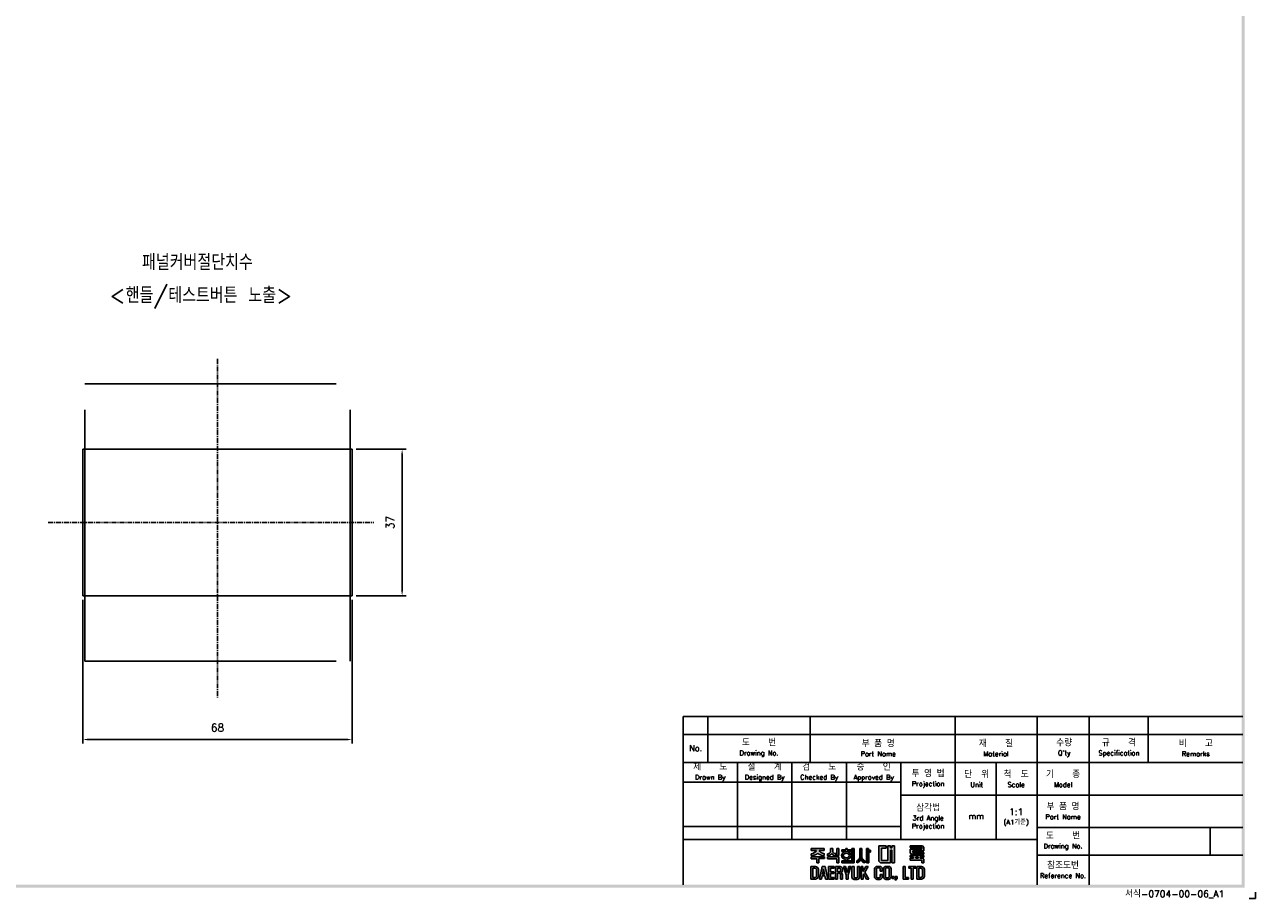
# Model space of a CAD drawing. Extents: x -417 to 828, y -1918 to 504.
# Tile 8 of 9: x 518 to 828, y 60 to 281. Entities that reach past the tile are written whole.
import ezdxf

# ---------------------------------------------------------------- set-up
doc = ezdxf.new("R2010")
doc.units = 0
doc.header["$MEASUREMENT"] = 0
doc.linetypes.add('CENTER', pattern=[2, 1.25, -0.25, 0.25, -0.25])
doc.linetypes.add('PHANTOMX2', pattern=[127, 63.5, -12.7, 12.7, -12.7, 12.7, -12.7])
doc.layers.get('0').update_dxf_attribs({"linetype": 'CONTINUOUS'})
for name, color, linetype in [('cen', 1, 'CENTER'), ('di', 3, 'CONTINUOUS'), ('DIM', 3, 'CONTINUOUS'), ('dimtaxt', 3, 'CONTINUOUS'), ('dwg', 7, 'CONTINUOUS'), ('ph', 6, 'PHANTOMX2')]:
    doc.layers.add(name, color=color, linetype=linetype)
doc.styles.add('KIM', font='ROMANS.shx', dxfattribs={"height": 5, "bigfont": 'GSG1.shx'})
doc.styles.get("Standard").update_dxf_attribs({"font": 'romans.shx', "height": 2, "bigfont": 'hgs.shx'})
doc.dimstyles.new('STANDARD$0', dxfattribs={"dimtxt": 5, "dimasz": 5, "dimexe": 1, "dimexo": 2, "dimgap": 2, "dimtad": 1, "dimdec": 4, "dimzin": 12, "dimdsep": 46, "dimtxsty": 'KIM', "dimcen": -1, "dimdle": 0.1, "dimadec": 0, "dimazin": 0, "dimtfac": 1, "dimtdec": 4, "dimtmove": 0, "dimatfit": 3, "dimfxl": 0, "dimtolj": 1, "dimtzin": 0, "dimarcsym": 0})

# ---------------------------------------------------------------- blocks, each defined once
blk = doc.blocks.new('도면서식 A1')
at = {"layer": 'di', "insert": (780.92, -2.61), "char_height": 2.2, "width": 38.8706, "attachment_point": 4}
blk.add_mtext('서식-0704-00-06_A1', dxfattribs=at)
blk = doc.blocks.new('대륙')
at = {"layer": 'dimtaxt'}
for points in [[(70.89, 12.38), (72.38, 12.38), (72.38, 13.12), (70.01, 13.12), (70.01, 8), (70.53, 7.49), (73.84, 7.49), (73.84, 11.66), (74.29, 11.66), (74.29, 7.49), (75.14, 7.49), (75.14, 13.12), (74.29, 13.12), (74.29, 12.42), (73.84, 12.42), (73.84, 13.12), (73.01, 13.12), (73.01, 8.23), (70.89, 8.23)], [(61.83, 12.19), (61.11, 12.19), (61.11, 8.2), (57.74, 8.2), (57.74, 7.47), (61.11, 7.47), (61.83, 7.47)]]:
    blk.add_hatch(color=256, dxfattribs=at).paths.add_polyline_path(points)
h = blk.add_hatch(color=256, dxfattribs=at)
h.paths.add_polyline_path([(84.17, 12.56), (84.17, 11.99), (80.38, 11.99), (80.38, 10.74), (80.81, 10.32), (84.92, 10.32), (84.92, 10.92), (81.19, 10.92), (81.19, 11.44), (84.92, 11.44), (84.92, 12.6), (84.39, 13.12), (80.36, 13.12), (80.36, 12.56)])
h.paths.add_polyline_path([(83.7, 9.41), (84.92, 9.41), (84.92, 9.97), (80.36, 9.97), (80.36, 9.41), (81.48, 9.41), (81.48, 9.04), (80.35, 9.04), (80.35, 8.42), (84.18, 8.42), (84.18, 7.49), (84.92, 7.49), (84.92, 8.64), (84.52, 9.04), (83.7, 9.04)])
h.paths.add_polyline_path([(83, 9.41), (82.23, 9.41), (82.23, 9.04), (83, 9.04)], flags=17)
h = blk.add_hatch(color=256, dxfattribs=at)
edge = h.paths.add_edge_path()
edge.add_line((51.99, 12.18), (47.65, 12.18))
edge.add_line((47.65, 12.18), (47.65, 11.59))
edge.add_line((47.65, 11.59), (49.36, 11.59))
edge.add_ellipse((47.48, 11.55), major_axis=(1.89, 0.39), ratio=0.576936, start_angle=268.0794, end_angle=342.4305, ccw=False)
edge.add_line((47.64, 10.44), (47.64, 9.87))
edge.add_ellipse((47.59, 11.36), major_axis=(2.46, 0), ratio=0.608939, start_angle=-88.7913, end_angle=-24.3158)
edge.add_ellipse((52.06, 11.36), major_axis=(-2.46, 0), ratio=0.608939, start_angle=384.3158, end_angle=448.3061)
edge.add_line((51.99, 9.87), (51.99, 10.51))
edge.add_ellipse((52.11, 11.62), major_axis=(-1.91, 0.31), ratio=0.577613, start_angle=17.5125, end_angle=91.8636, ccw=False)
edge.add_line((50.24, 11.59), (51.99, 11.59))
edge.add_line((51.99, 11.59), (51.99, 12.18))
h.paths.add_polyline_path([(52, 9.48), (47.64, 9.48), (47.64, 8.87), (49.46, 8.87), (49.46, 7.49), (50.19, 7.49), (50.19, 8.88), (52, 8.88)])
edge = h.paths.add_edge_path()
edge.add_arc((55.25, 11.18), 0.45, 180, 220.7047, ccw=False)
edge.add_line((54.8, 11.18), (54.8, 12.18))
edge.add_line((54.8, 12.18), (54.06, 12.18))
edge.add_line((54.06, 12.18), (54.06, 11.18))
edge.add_arc((53.61, 11.18), 0.45, 319.2953, 360, ccw=False)
edge.add_spline(control_points=[(53.95, 10.89), (53.94, 10.88), (53.93, 10.87), (53.83, 10.76), (53.7, 10.68), (53.03, 10.51)], knot_values=[3.761053, 3.761053, 3.761053, 3.761053, 3.807132, 3.807132, 4.298097, 4.298097, 4.298097, 4.298097], degree=3, periodic=0)
edge.add_line((53.03, 10.51), (53.03, 9.85))
edge.add_spline(control_points=[(53.03, 9.85), (53.05, 9.85), (53.06, 9.85), (53.74, 9.96), (53.94, 10.08), (54.15, 10.22), (54.2, 10.3), (54.43, 10.6)], knot_values=[3.495949, 3.495949, 3.495949, 3.495949, 3.524444, 3.524444, 4.06832, 4.06832, 4.379503, 4.379503, 4.379503, 4.379503], degree=3, periodic=0)
edge.add_spline(control_points=[(54.43, 10.6), (54.65, 10.3), (54.71, 10.22), (54.92, 10.08), (55.12, 9.96), (55.75, 9.88), (55.78, 9.87), (55.8, 9.86)], knot_values=[3.495949, 3.495949, 3.495949, 3.495949, 3.807132, 3.807132, 4.351008, 4.351008, 4.402945, 4.402945, 4.402945, 4.402945], degree=3, periodic=0)
edge.add_line((55.8, 9.86), (55.8, 10.59))
edge.add_spline(control_points=[(55.8, 10.59), (55.78, 10.59), (55.76, 10.6), (55.19, 10.66), (55.03, 10.75), (54.92, 10.87), (54.91, 10.88), (54.91, 10.89)], knot_values=[3.761053, 3.761053, 3.761053, 3.761053, 3.81299, 3.81299, 4.356866, 4.356866, 4.402945, 4.402945, 4.402945, 4.402945], degree=3, periodic=0)
h.paths.add_polyline_path([(56.82, 9.48), (53.03, 9.48), (53.03, 8.87), (56.1, 8.87), (56.1, 7.49), (56.82, 7.49)])
h.paths.add_polyline_path([(56.82, 12.19), (56.1, 12.19), (56.1, 9.87), (56.82, 9.87)])
h.paths.add_polyline_path([(60.76, 11.76), (59.58, 11.76), (59.58, 12.19), (59.05, 12.19), (59.05, 11.76), (57.74, 11.76), (57.74, 11.21), (60.76, 11.21)])
edge = h.paths.add_edge_path()
edge.add_ellipse((59.26, 9.92), major_axis=(-1.56, 0), ratio=0.830145, start_angle=101.7462, end_angle=265.4383)
edge.add_line((59.38, 11.21), (59.13, 11.21))
edge.add_ellipse((59.26, 9.92), major_axis=(1.56, 0), ratio=0.830145, start_angle=94.5617, end_angle=259.6787)
edge.add_line((58.98, 8.65), (58.98, 8.2))
edge.add_line((58.98, 8.2), (59.58, 8.2))
edge.add_line((59.58, 8.2), (59.58, 8.65))
edge = h.paths.add_edge_path(flags=16)
edge.add_spline(control_points=[(60.26, 9.92), (60.26, 10.03), (60.22, 10.15), (60.06, 10.37), (59.93, 10.48), (59.59, 10.63), (59.39, 10.66), (58.99, 10.64), (58.8, 10.59), (58.5, 10.41), (58.39, 10.3), (58.27, 10.07), (58.25, 9.96), (58.28, 9.73), (58.34, 9.62), (58.54, 9.4), (58.69, 9.3), (59.06, 9.19), (59.26, 9.17), (59.65, 9.23), (59.83, 9.31), (60.09, 9.5), (60.18, 9.62), (60.25, 9.8), (60.26, 9.86), (60.26, 9.92)], knot_values=[0, 0, 0, 0, 0.543876, 0.543876, 1.087752, 1.087752, 1.631628, 1.631628, 2.175504, 2.175504, 2.71938, 2.71938, 3.263256, 3.263256, 3.807132, 3.807132, 4.351008, 4.351008, 4.894884, 4.894884, 5.43876, 5.43876, 5.982636, 5.982636, 6.283185, 6.283185, 6.283185, 6.283185], degree=3, periodic=0)
h = blk.add_hatch(color=256, dxfattribs=at)
edge = h.paths.add_edge_path()
edge.add_line((64.41, 12.18), (63.7, 12.18))
edge.add_line((63.7, 12.18), (63.7, 9.23))
edge.add_ellipse((62.86, 9.12), major_axis=(0.66, 0.841), ratio=0.672815, start_angle=218.7862, end_angle=304.0863, ccw=False)
edge.add_line((62.7, 8.19), (62.7, 7.51))
edge.add_ellipse((63.11, 8.54), major_axis=(0.964, 0.919), ratio=0.540942, start_angle=220.7961, end_angle=301.7505)
edge.add_ellipse((64.93, 8.53), major_axis=(-0.866, 0.919), ratio=0.569913, start_angle=58.7442, end_angle=145.288)
edge.add_line((65.35, 7.49), (65.35, 8.17))
edge.add_ellipse((65.18, 9.26), major_axis=(-0.67, 1.07), ratio=0.576723, start_angle=74.3826, end_angle=142.9847, ccw=False)
edge.add_line((64.41, 9.18), (64.41, 12.18))
h.paths.add_polyline_path([(66.65, 10.99), (67.26, 10.99), (67.26, 11.63), (66.64, 11.63), (66.64, 12.18), (65.92, 12.18), (65.92, 7.49), (66.65, 7.49)])
h = blk.add_hatch(color=256, dxfattribs=at)
h.paths.add_polyline_path([(47.58, 6.25), (47.58, 2.12), (49.06, 2.12, 0.414214), (50.06, 3.12), (50.06, 5.25, 0.414214), (49.06, 6.25)])
h.paths.add_polyline_path([(48.9, 5.73, -0.414214), (49.4, 5.23), (49.4, 3.16, -0.414214), (48.9, 2.66), (48.23, 2.66), (48.23, 5.73)], flags=16)
h.paths.add_polyline_path([(50.42, 2.11), (51.1, 2.11), (51.31, 3.17), (52.21, 3.17), (52.42, 2.11), (53.1, 2.11), (52.25, 6.23), (51.27, 6.23)])
h.paths.add_polyline_path([(51.77, 5.49), (52.09, 3.74), (51.43, 3.74)], flags=16)
h.paths.add_polyline_path([(53.4, 2.11), (55.25, 2.11), (55.25, 2.66), (54.07, 2.66), (54.07, 3.99), (55.15, 3.99), (55.15, 4.52), (54.06, 4.52), (54.06, 5.7), (55.21, 5.7), (55.21, 6.25), (53.4, 6.25)])
h.paths.add_polyline_path([(55.67, 2.12), (56.33, 2.12), (56.33, 4.05), (56.93, 4.05, -0.414214), (57.33, 3.65), (57.33, 2.12), (58.02, 2.12), (58.02, 3.65, 0.276846), (57.45, 4.24, 0.25864), (58.02, 4.77), (58.02, 5.43, 0.414214), (57.22, 6.23), (55.67, 6.23)])
h.paths.add_polyline_path([(56.33, 5.71), (57.04, 5.71, -0.414214), (57.34, 5.41), (57.34, 4.86, -0.414214), (57.04, 4.56), (56.33, 4.56)], flags=16)
h.paths.add_polyline_path([(59.2, 3.57), (59.2, 2.11), (59.85, 2.11), (59.85, 3.58), (60.8, 6.24), (60.13, 6.24), (59.53, 4.27), (58.97, 6.24), (58.28, 6.24)])
h.paths.add_polyline_path([(61.13, 2.78, 0.414214), (61.88, 2.03), (62.85, 2.03, 0.414214), (63.6, 2.78), (63.6, 6.24), (62.93, 6.24), (62.93, 2.84, -0.414214), (62.68, 2.59), (62.07, 2.59, -0.414214), (61.82, 2.84), (61.82, 6.24), (61.13, 6.24)])
h.paths.add_polyline_path([(64.11, 2.12), (64.77, 2.12), (64.77, 3.42), (64.98, 3.87), (65.9, 2.12), (66.68, 2.12), (65.38, 4.46), (66.48, 6.23), (65.69, 6.23), (64.76, 4.66), (64.76, 6.23), (64.11, 6.23)])
h.paths.add_polyline_path([(68.62, 2.84, 0.414214), (69.42, 2.04), (70.32, 2.04, 0.414214), (71.12, 2.84), (71.12, 3.62), (70.47, 3.62), (70.47, 2.85, -0.414214), (70.17, 2.55), (69.58, 2.55, -0.414214), (69.28, 2.85), (69.28, 5.49, -0.414214), (69.58, 5.79), (70.16, 5.79, -0.414214), (70.46, 5.49), (70.46, 4.76), (71.12, 4.76), (71.12, 5.52, 0.414214), (70.32, 6.32), (69.42, 6.32, 0.414214), (68.62, 5.52)])
h.paths.add_polyline_path([(71.57, 2.84, 0.414214), (72.37, 2.04), (73.25, 2.04, 0.414214), (74.05, 2.84), (74.05, 5.52, 0.414214), (73.25, 6.32), (72.37, 6.32, 0.414214), (71.57, 5.52)])
h.paths.add_polyline_path([(72.23, 5.5, -0.414214), (72.53, 5.8), (73.09, 5.8, -0.414214), (73.39, 5.5), (73.39, 2.85, -0.414214), (73.09, 2.55), (72.53, 2.55, -0.414214), (72.23, 2.85)], flags=16)
h.paths.add_polyline_path([(74.42, 2.34), (75.05, 2.34), (75.05, 2.98), (74.42, 2.98)])
h.paths.add_polyline_path([(75.76, 2.34, -0.316213), (75.39, 2.07), (75.39, 1.77, 0.409412), (76.08, 2.47), (76.08, 2.98), (75.39, 2.98), (75.39, 2.34)])
h.paths.add_polyline_path([(78.08, 2.12), (79.79, 2.12), (79.79, 2.67), (78.75, 2.67), (78.75, 6.24), (78.08, 6.24)])
h.paths.add_polyline_path([(80.68, 2.12), (81.35, 2.12), (81.35, 5.7), (82.27, 5.7), (82.27, 6.24), (79.92, 6.24), (79.92, 5.7), (80.68, 5.7)])
h.paths.add_polyline_path([(82.59, 2.13), (84.07, 2.13, 0.414214), (85.07, 3.13), (85.07, 5.24, 0.414214), (84.07, 6.24), (82.59, 6.24)])
h.paths.add_polyline_path([(83.24, 5.73), (83.9, 5.73, -0.414214), (84.4, 5.23), (84.4, 3.15, -0.414214), (83.9, 2.65), (83.24, 2.65)], flags=16)
for p, q in [((70.01, 13.12), (70.01, 8)), ((70.01, 13.12), (72.38, 13.12)), ((70.89, 12.38), (70.89, 8.23)), ((70.89, 12.38), (72.38, 12.38)), ((72.38, 13.12), (72.38, 12.38)), ((73.01, 13.12), (73.01, 8.23)), ((73.01, 13.12), (73.84, 13.12)), ((73.84, 13.12), (73.84, 12.42)), ((73.84, 12.42), (74.29, 12.42)), ((74.29, 13.12), (75.14, 13.12)), ((74.29, 13.12), (74.29, 12.42)), ((75.14, 13.12), (75.14, 7.49)), ((80.36, 13.12), (84.39, 13.12)), ((80.36, 12.56), (80.36, 13.12)), ((80.36, 12.56), (84.17, 12.56)), ((84.17, 12.56), (84.17, 11.99)), ((84.92, 12.6), (84.39, 13.12)), ((84.92, 12.6), (84.92, 11.44)), ((47.64, 10.44), (47.64, 9.87)), ((47.64, 9.48), (52, 9.48)), ((47.64, 8.87), (47.64, 9.48)), ((49.46, 8.87), (47.64, 8.87)), ((47.65, 12.18), (51.99, 12.18)), ((47.65, 12.18), (47.65, 11.59)), ((47.65, 11.59), (49.36, 11.59)), ((49.46, 7.49), (49.46, 8.87)), ((50.19, 8.88), (50.19, 7.49)), ((52, 8.88), (50.19, 8.88)), ((51.99, 11.59), (50.24, 11.59)), ((51.99, 12.18), (51.99, 11.59)), ((51.99, 10.51), (51.99, 9.87)), ((52, 9.48), (52, 8.88)), ((53.03, 9.85), (53.03, 10.51)), ((53.03, 9.48), (56.82, 9.48)), ((53.03, 8.87), (53.03, 9.48)), ((56.1, 8.87), (53.03, 8.87)), ((54.06, 12.18), (54.8, 12.18)), ((54.06, 12.18), (54.06, 11.18)), ((54.8, 12.18), (54.8, 11.18)), ((55.8, 9.86), (55.8, 10.59)), ((56.82, 12.19), (56.1, 12.19)), ((56.1, 12.19), (56.1, 9.87)), ((56.82, 9.87), (56.1, 9.87)), ((56.1, 7.49), (56.1, 8.87)), ((56.82, 12.19), (56.82, 9.87)), ((56.82, 9.48), (56.82, 7.49)), ((57.74, 11.76), (59.05, 11.76)), ((57.74, 11.21), (57.74, 11.76)), ((60.76, 11.21), (57.74, 11.21)), ((57.74, 8.2), (61.11, 8.2)), ((57.74, 7.47), (57.74, 8.2)), ((58.98, 8.2), (58.98, 8.65)), ((59.05, 11.76), (59.05, 12.19)), ((59.05, 12.19), (59.58, 12.19)), ((59.58, 12.19), (59.58, 11.76)), ((59.58, 11.76), (60.76, 11.76)), ((59.58, 8.65), (59.58, 8.2)), ((60.76, 11.76), (60.76, 11.21)), ((61.11, 12.19), (61.11, 8.2)), ((61.83, 12.19), (61.11, 12.19)), ((61.83, 7.47), (61.83, 12.19)), ((62.7, 7.51), (62.7, 8.19)), ((63.7, 12.18), (64.41, 12.18)), ((63.7, 12.18), (63.7, 9.23)), ((64.41, 12.18), (64.41, 9.18)), ((65.35, 7.49), (65.35, 8.17)), ((65.92, 7.49), (65.92, 12.18)), ((65.92, 12.18), (66.64, 12.18)), ((66.64, 12.18), (66.64, 11.63)), ((66.64, 11.63), (67.26, 11.63)), ((66.65, 10.99), (66.65, 7.49)), ((67.26, 10.99), (66.65, 10.99)), ((67.26, 11.63), (67.26, 10.99)), ((73.01, 8.23), (70.89, 8.23)), ((73.84, 11.66), (73.84, 7.49)), ((73.84, 11.66), (74.29, 11.66)), ((74.29, 11.66), (74.29, 7.49)), ((80.35, 9.04), (81.48, 9.04)), ((80.35, 9.04), (80.35, 8.42)), ((80.35, 8.42), (84.18, 8.42)), ((80.36, 9.97), (84.92, 9.97)), ((80.36, 9.97), (80.36, 9.41)), ((80.36, 9.41), (81.48, 9.41)), ((80.38, 11.99), (84.17, 11.99)), ((80.38, 11.99), (80.38, 10.74)), ((80.81, 10.32), (80.38, 10.74)), ((80.81, 10.32), (84.92, 10.32)), ((81.19, 11.44), (84.92, 11.44)), ((81.19, 11.44), (81.19, 10.92)), ((81.19, 10.92), (84.92, 10.92)), ((81.48, 9.41), (81.48, 9.04)), ((82.23, 9.41), (83, 9.41)), ((82.23, 9.41), (82.23, 9.04)), ((82.23, 9.04), (83, 9.04)), ((83, 9.41), (83, 9.04)), ((83.7, 9.41), (84.92, 9.41)), ((83.7, 9.41), (83.7, 9.04)), ((83.7, 9.04), (84.52, 9.04)), ((84.18, 8.42), (84.18, 7.49)), ((84.92, 8.64), (84.52, 9.04)), ((84.92, 10.92), (84.92, 10.32)), ((84.92, 9.97), (84.92, 9.41)), ((84.92, 8.64), (84.92, 7.49)), ((47.58, 6.25), (47.58, 2.12)), ((47.58, 6.25), (49.06, 6.25)), ((48.23, 5.73), (48.23, 2.66)), ((48.9, 5.73), (48.23, 5.73)), ((49.4, 3.16), (49.4, 5.23)), ((50.19, 7.49), (49.46, 7.49)), ((50.06, 5.25), (50.06, 3.12)), ((51.27, 6.23), (50.42, 2.11)), ((52.25, 6.23), (51.27, 6.23)), ((51.77, 5.49), (51.43, 3.74)), ((52.09, 3.74), (51.77, 5.49)), ((53.1, 2.11), (52.25, 6.23)), ((55.21, 6.25), (53.4, 6.25)), ((53.4, 6.25), (53.4, 2.11)), ((54.06, 5.7), (55.21, 5.7)), ((54.06, 4.52), (54.06, 5.7)), ((55.15, 4.52), (54.06, 4.52)), ((55.15, 3.99), (55.15, 4.52)), ((55.21, 5.7), (55.21, 6.25)), ((55.67, 6.23), (55.67, 2.12)), ((57.22, 6.23), (55.67, 6.23)), ((56.82, 7.49), (56.1, 7.49)), ((56.33, 5.71), (56.33, 4.56)), ((57.04, 5.71), (56.33, 5.71)), ((56.33, 4.56), (57.04, 4.56)), ((57.34, 4.86), (57.34, 5.41)), ((61.11, 7.47), (57.74, 7.47)), ((58.02, 4.77), (58.02, 5.43)), ((58.97, 6.24), (58.28, 6.24)), ((58.28, 6.24), (59.2, 3.57)), ((59.53, 4.27), (58.97, 6.24)), ((60.13, 6.24), (59.53, 4.27)), ((59.85, 3.58), (60.8, 6.24)), ((60.8, 6.24), (60.13, 6.24)), ((61.11, 7.47), (61.83, 7.47)), ((61.13, 6.24), (61.13, 2.78)), ((61.82, 6.24), (61.13, 6.24)), ((61.82, 2.84), (61.82, 6.24)), ((62.93, 2.84), (62.93, 6.24)), ((62.93, 6.24), (63.6, 6.24)), ((63.6, 6.24), (63.6, 2.78)), ((64.11, 2.12), (64.11, 6.23)), ((64.11, 6.23), (64.76, 6.23)), ((64.76, 4.66), (65.69, 6.23)), ((64.76, 6.23), (64.76, 4.66)), ((66.48, 6.23), (65.38, 4.46)), ((65.38, 4.46), (66.68, 2.12)), ((65.69, 6.23), (66.48, 6.23)), ((66.65, 7.49), (65.92, 7.49)), ((68.62, 2.84), (68.62, 5.52)), ((69.28, 5.49), (69.28, 2.85)), ((70.32, 6.32), (69.42, 6.32)), ((70.16, 5.79), (69.58, 5.79)), ((70.53, 7.49), (70.01, 8)), ((70.46, 4.76), (70.46, 5.49)), ((71.12, 4.76), (70.46, 4.76)), ((73.84, 7.49), (70.53, 7.49)), ((71.12, 5.52), (71.12, 4.76)), ((71.57, 2.84), (71.57, 5.52)), ((72.23, 5.5), (72.23, 2.85)), ((73.25, 6.32), (72.37, 6.32)), ((73.09, 5.8), (72.53, 5.8)), ((73.39, 2.85), (73.39, 5.5)), ((74.05, 5.52), (74.05, 2.84)), ((75.14, 7.49), (74.29, 7.49)), ((78.08, 6.24), (78.08, 2.12)), ((78.75, 6.24), (78.08, 6.24)), ((78.75, 2.67), (78.75, 6.24)), ((82.27, 6.24), (79.92, 6.24)), ((79.92, 6.24), (79.92, 5.7)), ((79.92, 5.7), (80.68, 5.7)), ((80.68, 5.7), (80.68, 2.12)), ((81.35, 2.12), (81.35, 5.7)), ((81.35, 5.7), (82.27, 5.7)), ((82.27, 5.7), (82.27, 6.24)), ((82.59, 6.24), (82.59, 2.13)), ((84.07, 6.24), (82.59, 6.24)), ((83.24, 2.65), (83.24, 5.73)), ((83.24, 5.73), (83.9, 5.73)), ((84.92, 7.49), (84.18, 7.49)), ((84.4, 3.15), (84.4, 5.23)), ((85.07, 3.13), (85.07, 5.24)), ((47.58, 2.12), (49.06, 2.12)), ((48.23, 2.66), (48.9, 2.66)), ((50.42, 2.11), (51.1, 2.11)), ((51.1, 2.11), (51.31, 3.17)), ((51.31, 3.17), (52.21, 3.17)), ((51.43, 3.74), (52.09, 3.74)), ((52.21, 3.17), (52.42, 2.11)), ((52.42, 2.11), (53.1, 2.11)), ((53.4, 2.11), (55.25, 2.11)), ((54.07, 3.99), (55.15, 3.99)), ((54.07, 2.66), (54.07, 3.99)), ((55.25, 2.66), (54.07, 2.66)), ((55.25, 2.11), (55.25, 2.66)), ((55.67, 2.12), (56.33, 2.12)), ((56.33, 2.12), (56.33, 4.05)), ((56.33, 4.05), (56.93, 4.05)), ((57.33, 3.65), (57.33, 2.12)), ((57.33, 2.12), (58.02, 2.12)), ((58.02, 2.12), (58.02, 3.65)), ((59.2, 3.57), (59.2, 2.11)), ((59.2, 2.11), (59.85, 2.11)), ((59.85, 2.11), (59.85, 3.58)), ((62.85, 2.03), (61.88, 2.03)), ((62.68, 2.59), (62.07, 2.59)), ((64.77, 2.12), (64.11, 2.12)), ((64.98, 3.87), (64.77, 3.42)), ((64.77, 3.42), (64.77, 2.12)), ((65.9, 2.12), (64.98, 3.87)), ((66.68, 2.12), (65.9, 2.12)), ((70.32, 2.04), (69.42, 2.04)), ((70.17, 2.55), (69.58, 2.55)), ((70.47, 3.62), (70.47, 2.85)), ((71.12, 3.62), (70.47, 3.62)), ((71.12, 2.84), (71.12, 3.62)), ((73.25, 2.04), (72.37, 2.04)), ((73.09, 2.55), (72.53, 2.55)), ((74.42, 2.98), (74.42, 2.34)), ((75.05, 2.98), (74.42, 2.98)), ((75.05, 2.34), (74.42, 2.34)), ((75.05, 2.98), (75.05, 2.34)), ((75.39, 2.98), (75.39, 2.34)), ((76.08, 2.98), (75.39, 2.98)), ((75.76, 2.34), (75.39, 2.34)), ((75.39, 2.07), (75.39, 1.77)), ((76.08, 2.98), (76.08, 2.47)), ((78.08, 2.12), (79.79, 2.12)), ((79.79, 2.67), (78.75, 2.67)), ((79.79, 2.12), (79.79, 2.67)), ((80.68, 2.12), (81.35, 2.12)), ((82.59, 2.13), (84.07, 2.13)), ((83.9, 2.65), (83.24, 2.65))]:
    blk.add_line(p, q, dxfattribs=at)
for centre, radius, start, end in [((53.61, 11.18), 0.45, 319.2953, 360), ((55.25, 11.18), 0.45, 180, 220.7047), ((48.9, 5.23), 0.5, 0, 90), ((49.06, 5.25), 1, 0, 90), ((57.22, 4.85), 0.8, 270, 270), ((57.04, 5.41), 0.3, 0, 90), ((57.04, 4.86), 0.3, 270, 0), ((57.22, 5.43), 0.8, 0, 90), ((57.26, 5.02), 0.8, 283.6828, 341.6876), ((57.24, 3.47), 0.8, 12.921, 74.819), ((69.42, 5.52), 0.8, 90, 180), ((69.58, 5.49), 0.3, 90, 180), ((70.16, 5.49), 0.3, 0, 90), ((70.32, 5.52), 0.8, 0, 90), ((72.37, 5.52), 0.8, 90, 180), ((72.53, 5.5), 0.3, 90, 180), ((73.09, 5.5), 0.3, 0, 90), ((73.25, 5.52), 0.8, 0, 90), ((83.9, 5.23), 0.5, 0, 90), ((84.07, 5.24), 1, 0, 90), ((48.9, 3.16), 0.5, 270, 0), ((49.06, 3.12), 1, 270, 0), ((56.93, 3.65), 0.4, 0, 90), ((61.88, 2.78), 0.75, 180, 270), ((62.07, 2.84), 0.25, 180, 270), ((62.68, 2.84), 0.25, 270, 0), ((62.85, 2.78), 0.75, 270, 0), ((69.42, 2.84), 0.8, 180, 270), ((69.58, 2.85), 0.3, 180, 270), ((70.17, 2.85), 0.3, 270, 0), ((70.32, 2.84), 0.8, 270, 0), ((72.37, 2.84), 0.8, 180, 270), ((72.53, 2.85), 0.3, 180, 270), ((73.09, 2.85), 0.3, 270, 0), ((73.25, 2.84), 0.8, 270, 0), ((75.38, 2.47), 0.7, 270.9408, 0), ((75.38, 2.47), 0.4, 271.6466, 341.8371), ((83.9, 3.15), 0.5, 270, 0), ((84.07, 3.13), 1, 270, 0)]:
    blk.add_arc(centre, radius, start, end, dxfattribs=at)
for centre, major_axis, ratio, start_param, end_param in [((47.48, 11.55), (1.89, 0.39), 0.576936, 4.678869, 5.97654), ((47.59, 11.36), (-2.46, 0), 0.608939, 1.591893, 2.717202), ((59.26, 9.92), (1.56, 0), 0.830145, 1.650413, 4.532248), ((59.26, 9.92), (-1.56, 0), 0.830145, 1.775806, 4.632772), ((62.86, 9.12), (0.66, 0.841), 0.672815, 3.81854, 5.307307), ((63.11, 8.54), (0.964, 0.919), 0.540942, 3.853619, 5.26654)]:
    blk.add_ellipse(centre, major_axis=major_axis, ratio=ratio, start_param=start_param, end_param=end_param, dxfattribs=at)
at = {"layer": 'dimtaxt', "extrusion": (0, 0, -1)}
for centre, major_axis, ratio, start_param, end_param in [((52.06, 11.36), (-2.46, 0), 0.608939, -1.541231, -0.42439), ((52.11, 11.62), (-1.91, 0.31), 0.577613, 4.679864, 5.977535), ((64.93, 8.53), (-0.866, 0.919), 0.569913, 3.747431, 5.257905), ((65.18, 9.26), (-0.67, 1.07), 0.576723, 3.787632, 4.984965)]:
    blk.add_ellipse(centre, major_axis=major_axis, ratio=ratio, start_param=start_param, end_param=end_param, dxfattribs=at)
at = {"layer": 'dimtaxt'}
for points, knots in [([(53.95, 10.89), (53.94, 10.88), (53.93, 10.87), (53.83, 10.76), (53.7, 10.68), (53.03, 10.51)], [3.7610527, 3.7610527, 3.7610527, 3.7610527, 3.8071317, 3.8071317, 4.2980967, 4.2980967, 4.2980967, 4.2980967]), ([(54.43, 10.6), (54.2, 10.3), (54.15, 10.22), (53.94, 10.08), (53.74, 9.96), (53.06, 9.85), (53.05, 9.85), (53.03, 9.85)], [3.4959493, 3.4959493, 3.4959493, 3.4959493, 3.8071317, 3.8071317, 4.3510077, 4.3510077, 4.3795026, 4.3795026, 4.3795026, 4.3795026]), ([(54.43, 10.6), (54.65, 10.3), (54.71, 10.22), (54.92, 10.08), (55.12, 9.96), (55.75, 9.88), (55.78, 9.87), (55.8, 9.86)], [3.4959493, 3.4959493, 3.4959493, 3.4959493, 3.8071317, 3.8071317, 4.3510077, 4.3510077, 4.4029453, 4.4029453, 4.4029453, 4.4029453]), ([(54.91, 10.89), (54.91, 10.88), (54.92, 10.87), (55.03, 10.75), (55.19, 10.66), (55.76, 10.6), (55.78, 10.59), (55.8, 10.59)], [3.7610527, 3.7610527, 3.7610527, 3.7610527, 3.8071317, 3.8071317, 4.3510077, 4.3510077, 4.4029453, 4.4029453, 4.4029453, 4.4029453]), ([(60.26, 9.92), (60.26, 10.03), (60.22, 10.15), (60.06, 10.37), (59.93, 10.48), (59.59, 10.63), (59.39, 10.66), (58.99, 10.64), (58.8, 10.59), (58.5, 10.41), (58.39, 10.3), (58.27, 10.07), (58.25, 9.96), (58.28, 9.73), (58.34, 9.62), (58.54, 9.4), (58.69, 9.3), (59.06, 9.19), (59.26, 9.17), (59.65, 9.23), (59.83, 9.31), (60.09, 9.5), (60.18, 9.62), (60.25, 9.8), (60.26, 9.86), (60.26, 9.92)], [0, 0, 0, 0, 0.543876, 0.543876, 1.087752, 1.087752, 1.631628, 1.631628, 2.175504, 2.175504, 2.71938, 2.71938, 3.263256, 3.263256, 3.807132, 3.807132, 4.351008, 4.351008, 4.894884, 4.894884, 5.43876, 5.43876, 5.982636, 5.982636, 6.283185, 6.283185, 6.283185, 6.283185])]:
    blk.add_open_spline(points, degree=3, knots=knots, dxfattribs=at)
blk = doc.blocks.new('*D1267')
at = {"layer": 'DIM'}
for p, q in [((601.27, 173.82), (613.92, 173.82)), ((612.92, 172.42), (612.92, 138.22)), ((601.27, 136.82), (613.92, 136.82))]:
    blk.add_line(p, q, dxfattribs=at)
for points in [[(612.69, 172.42), (613.15, 172.42), (612.92, 173.82)], [(612.69, 138.22), (613.15, 138.22), (612.92, 136.82)]]:
    blk.add_solid(points, dxfattribs=at)
at = {"layer": 'DIM', "insert": (609.92, 155.32), "char_height": 2, "attachment_point": 5, "rotation": 90}
blk.add_mtext('\\A1;37', dxfattribs=at)
blk = doc.blocks.new('*D1268')
at = {"layer": 'DIM'}
for p, q in [((532.27, 135.82), (532.27, 99.5)), ((600.27, 135.82), (600.27, 99.5)), ((533.67, 100.5), (598.87, 100.5))]:
    blk.add_line(p, q, dxfattribs=at)
for points in [[(533.67, 100.74), (533.67, 100.27), (532.27, 100.5)], [(598.87, 100.74), (598.87, 100.27), (600.27, 100.5)]]:
    blk.add_solid(points, dxfattribs=at)
at = {"layer": 'DIM', "insert": (566.27, 103.5), "char_height": 2, "attachment_point": 5}
blk.add_mtext('\\A1;68', dxfattribs=at)

msp = doc.modelspace()

# ---------------------------------------------------------------- linework, layer by layer
for p, q in [((532.26999, 136.81684), (532.26999, 173.81684)), ((600.26999, 173.81684), (532.26999, 173.81684)), ((600.26999, 136.81684), (600.26999, 173.81684)), ((532.26999, 136.81684), (600.26999, 136.81684))]:
    msp.add_line(p, q)
at = {"layer": 'cen'}
for p, q in [((566.26999, 196.69718), (566.26999, 111.134)), ((523.50893, 155.31684), (605.74043, 155.31684))]:
    msp.add_line(p, q, dxfattribs=at)
at = {"layer": 'di'}
for p in [(826.94824, 60.3781), (828.47704, 61.9069)]:
    msp.add_line(p, (828.47704, 60.3781), dxfattribs=at)
at = {"layer": 'dimtaxt'}
for p, q in [((825.2938, 106.32142), (683.8798, 106.32142)), ((683.8798, 106.32142), (683.8798, 63.8179)), ((690.16505, 94.84043), (690.16505, 106.30643)), ((715.9846, 94.85542), (715.9846, 106.32142)), ((752.6758, 94.85542), (752.6758, 106.32142)), ((773.3146, 94.85542), (773.3146, 106.32142)), ((786.45559, 94.85542), (786.45559, 106.32142)), ((801.39272, 94.85542), (801.39272, 106.32142)), ((825.2938, 101.73502), (683.8798, 101.73502)), ((697.639, 75.26949), (697.639, 94.72847)), ((711.3982, 75.26949), (711.3982, 94.72847)), ((725.1574, 75.26949), (725.1574, 94.72847)), ((738.9166, 75.26949), (738.9166, 94.72847)), ((752.6758, 75.26949), (752.6758, 94.72847)), ((762.9952, 75.26949), (762.9952, 94.72847)), ((773.3146, 63.78975), (773.3146, 94.72847)), ((786.45559, 63.78975), (786.45559, 94.72847)), ((738.9166, 89.74067), (683.91144, 89.74067)), ((825.2938, 86.42485), (738.9166, 86.42485)), ((738.9166, 78.49906), (683.92854, 78.49906)), ((825.2938, 78.31609), (773.3146, 78.31609)), ((817.03159, 71.25401), (817.03159, 78.31609)), ((773.3146, 75.26949), (683.8798, 75.26949)), ((825.2938, 71.25401), (773.3146, 71.25401))]:
    msp.add_line(p, q, dxfattribs=at)
at = {"layer": 'dwg'}
msp.add_line((825.2938, 94.72847), (683.8798, 94.72847), dxfattribs=at)
for points in [[(825.80164, 501.8191), (825.03724, 501.0547), (825.80164, 63.0535), (825.03724, 63.8179)], [(684.00544, 94.84313), (684.00544, 94.61381), (825.1027, 94.84313), (825.1027, 94.61381)], [(825.80164, 63.0535), (825.03724, 63.8179), (202.05124, 63.0535), (202.81564, 63.8179)]]:
    msp.add_trace(points, dxfattribs=at)
at = {"layer": 'ph'}
for p, q in [((532.76999, 190.31684), (599.76999, 190.31684)), ((532.76999, 120.31684), (532.76999, 190.31684)), ((599.76999, 120.31684), (599.76999, 190.31684)), ((532.76999, 120.31684), (599.76999, 120.31684))]:
    msp.add_line(p, q, dxfattribs=at)

# ---------------------------------------------------------------- block references
at = {"layer": 'di', "xscale": 0.7644, "yscale": 0.7644, "zscale": 0.7644}
msp.add_blockref('대륙', (679.84034, 63.6278), dxfattribs=at)
at = {"layer": 'dwg', "xscale": 0.7644, "yscale": 0.7644, "zscale": 0.7644}
msp.add_blockref('도면서식 A1', (198.61144, 63.4357), dxfattribs=at)

# ---------------------------------------------------------------- texts
at = {"layer": 'di'}
for s, insert, char_height, width, attachment_point in [('{\\Fromans,hgs|c129;패널커버절단치수}', (547.21309, 223.07105), 4, 177.9211017, 1), ('{\\H1.1x;도    번\\P\\H0.72727x;Drawing No.}', (703.07483, 98.3207), 1.5288, 25.8195496, 5), ('{\\H1.1x;부 품 명\\P\\H0.72727x;Part Name}', (733.1836, 98.29522), 1.5288, 34.398, 5), ('{\\H1.1x;재    질\\P\\H0.72727x;Material}', (762.93508, 98.29522), 1.5288, 21.0523316, 5), ("{\\H1.1x;수량\\P\\H0.72727x;Q'ty}", (780.17194, 98.29522), 1.5288, 7.2304684, 5), ('{\\H1.1x;규    격\\P\\H0.72727x;Specification}', (794.01148, 98.29522), 1.5288, 20.6388, 5), ('{\\H1.1x;비    고\\P\\H0.72727x;Remarks}', (813.42748, 98.29522), 1.5288, 29.8116, 5), ('No.', (687.08525, 98.3207), 1.5288, 6.1596152, 5), ('{\\H1.1x;제    도\\P\\H0.72727x;Drawn By}', (690.7594, 92.17724), 1.5288, 13.7592, 5), ('{\\H1.1x;설    계}\\P{\\H0.8x;Designed By}', (704.5186, 92.17724), 1.5288, 13.7592, 5), ('{\\H1.1x;검    도\\P\\H0.72727x;Checked By}', (718.2778, 92.17724), 1.5288, 13.7592, 5), ('승    인\\P{\\H0.72727x;Approved By}', (732.037, 92.17724), 1.68168, 13.7592, 5), ('투 영 법\\P{\\H0.72727x;Projection}', (745.7962, 90.51933), 1.68168, 13.7592, 5), ('{\\H1.1x;단  위}\\P{\\H0.8x;Unit}', (758.07121, 90.51933), 1.5288, 12.2304, 5), ('{\\H1.1x;척  도\\P\\H0.72727x;Scale}', (768.03916, 90.51933), 1.5288, 12.2304, 5), ('기    종\\P{\\H0.72727x;Model}', (779.88509, 90.51933), 1.68168, 13.1409848, 5), ('{\\H1.1x;삼각법\\H0.45455x;\\P\\H1.6x;3rd Angle\\PProjection}', (745.7962, 80.84717), 1.5288, 13.7592, 5), ('부 품 명\\P{\\H0.72727x;Part Name}', (779.88509, 82.37047), 1.68168, 13.1409848, 5), ('도    번\\P{\\H0.72727x;Drawing No.}', (779.88509, 74.78505), 1.68168, 13.1409848, 5), ('참조도번\\P{\\H0.72727x;Reference No.}', (779.88509, 67.53595), 1.68168, 13.1409848, 5)]:
    msp.add_mtext(s, dxfattribs=dict(at, insert=insert, char_height=char_height, width=width, attachment_point=attachment_point))
at = {"layer": 'DIM', "insert": (538.96245, 214.7449), "char_height": 4, "width": 207.6874909, "attachment_point": 1}
msp.add_mtext('\\pt52;<핸들/테스트버튼 노출>', dxfattribs=at)
at = {"layer": 'dimtaxt'}
msp.add_text('mm', height=1.5288, dxfattribs=at).set_placement((755.99118, 80.35782))
at = {"layer": 'dimtaxt', "insert": (768.03916, 80.84717), "char_height": 1.68168, "width": 12.2304, "attachment_point": 5}
msp.add_mtext('1:1\\P{\\H0.72727x;(A1기준)}', dxfattribs=at)

# ---------------------------------------------------------------- dimensions: what is measured, and where the dimension line sits
at = {"layer": 'DIM'}
dim = msp.add_linear_dim(base=(612.91881, 136.81684), p1=(600.26999, 173.81684), p2=(600.26999, 136.81684), angle=90, dimstyle='STANDARD$0', override={"dimtxt": 2, "dimasz": 1.4, "dimexo": 1, "dimtxsty": 'Standard', "dimcen": -0.09, "dimclrd": 256, "dimclre": 256, "dimclrt": 256, "dimadec": 4, "dimtp": 0.2, "dimtm": 0.1, "dimtfac": 0.6, "dimtzin": 8, "dimlwd": 65535, "dimlwe": 65535, "dimarcsym": 1}, dxfattribs=at)
dim.commit()
dim.dimension.update_dxf_attribs({"geometry": '*D1267', "text_midpoint": (609.91881, 155.31684)})
dim = msp.add_linear_dim(base=(600.26999, 100.50195), p1=(532.26999, 136.81684), p2=(600.26999, 136.81684), dimstyle='STANDARD$0', override={"dimtxt": 2, "dimasz": 1.4, "dimexo": 1, "dimtxsty": 'Standard', "dimcen": -0.09, "dimclrd": 256, "dimclre": 256, "dimclrt": 256, "dimadec": 4, "dimtp": 0.2, "dimtm": 0.1, "dimtfac": 0.6, "dimtzin": 8, "dimlwd": 65535, "dimlwe": 65535, "dimarcsym": 1}, dxfattribs=at)
dim.commit()
dim.dimension.update_dxf_attribs({"geometry": '*D1268', "text_midpoint": (566.26999, 103.50195)})

doc.saveas('drawing.dxf')
